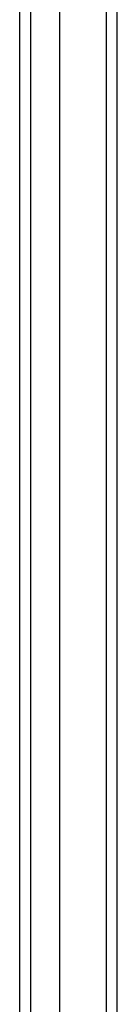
# Model space of a CAD drawing. Header units: inches. Extents: x 14 to 193, y 15 to 125.
# Tile 47 of 90: x 120.235 to 121.155, y 71.343 to 80.619. Entities that reach past the tile are written whole.
import ezdxf

# ---------------------------------------------------------------- set-up
doc = ezdxf.new("R2010")
doc.units = ezdxf.units.IN
doc.header["$LTSCALE"] = 12.41934
doc.header["$MEASUREMENT"] = 0
doc.layers.add('Visible Edges(ANSI)', color=7, linetype='Continuous', lineweight=25)
doc.layers.add('Visible Tangent Edges(ANSI)', color=7, linetype='Continuous', lineweight=25)

msp = doc.modelspace()

# ---------------------------------------------------------------- linework, layer by layer
at = {"layer": 'Visible Edges(ANSI)'}
for p, q in [((121.155, 51.7607), (121.155, 89.7888)), ((120.235, 52.6084), (120.235, 88.9411)), ((120.6114, 88.9411), (120.6114, 52.6084))]:
    msp.add_line(p, q, dxfattribs=at)
at = {"layer": 'Visible Tangent Edges(ANSI)'}
for p, q in [((121.0499, 89.7888), (121.0499, 51.7607)), ((120.3402, 52.4704), (120.3402, 89.0792))]:
    msp.add_line(p, q, dxfattribs=at)

doc.saveas('drawing.dxf')
